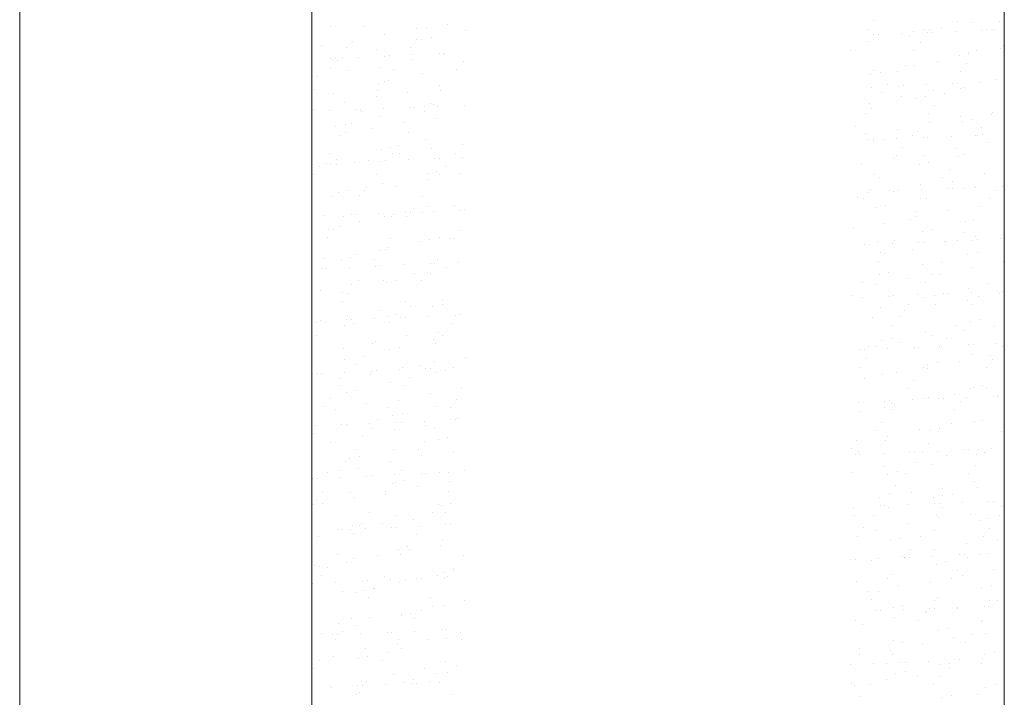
# Model space of a CAD drawing. Header units: millimetres. Extents: x -2274 to 12297, y -16157 to 26321.
# Tile 193 of 256: x -2181 to -2053, y -51 to 37. Entities that reach past the tile are written whole.
import ezdxf

# ---------------------------------------------------------------- set-up
doc = ezdxf.new("R2010")
doc.units = ezdxf.units.MM
doc.layers.add('-ŚCIANY NOŚNE', color=4, linetype='Continuous', lineweight=53)
doc.layers.add('KRESKOWANIE', color=8, linetype='Continuous')

msp = doc.modelspace()

# ---------------------------------------------------------------- linework, layer by layer
at = {"layer": '-ŚCIANY NOŚNE', "color": 253, "lineweight": 13}
for p, q in [((-2181, 301), (-2181, -797)), ((-2143, 250), (-2143, -249)), ((-2053, 250), (-2053, -249))]:
    msp.add_line(p, q, dxfattribs=at)
at = {"layer": 'KRESKOWANIE', "color": 253, "linetype": 'Continuous', "lineweight": 13}
for p, q in [((-2140.54, 36.2), (-2140.54, 36.2)), ((-2136.34, 36.19), (-2136.34, 36.19)), ((-2129.43, 35.95), (-2129.43, 35.95)), ((-2128.17, 36.12), (-2128.17, 36.12)), ((-2125.36, 36.43), (-2125.36, 36.43)), ((-2070.84, 35.86), (-2070.84, 35.86)), ((-2070.03, 36.92), (-2070.03, 36.92)), ((-2061.19, 35.95), (-2061.19, 35.95)), ((-2059.09, 36.8), (-2059.09, 36.8)), ((-2057.07, 36.7), (-2057.07, 36.7)), ((-2053.66, 36.84), (-2053.66, 36.84)), ((-2133.55, 35.2), (-2133.55, 35.2)), ((-2127.52, 34.72), (-2127.52, 34.72)), ((-2123.06, 35.71), (-2123.06, 35.71)), ((-2070.03, 35.12), (-2070.03, 35.12)), ((-2069.39, 35.15), (-2069.39, 35.15)), ((-2066.4, 35.28), (-2066.4, 35.28)), ((-2065.32, 35.02), (-2065.32, 35.02)), ((-2064.79, 35.53), (-2064.79, 35.53)), ((-2063.55, 35.81), (-2063.55, 35.81)), ((-2062.97, 35.43), (-2062.97, 35.43)), ((-2062.68, 35.8), (-2062.68, 35.8)), ((-2062.34, 35.45), (-2062.34, 35.45)), ((-2059.34, 35.58), (-2059.34, 35.58)), ((-2055.92, 35.73), (-2055.92, 35.73)), ((-2055.28, 35.76), (-2055.28, 35.76)), ((-2054.47, 35.78), (-2054.47, 35.78)), ((-2141.76, 33.79), (-2141.76, 33.79)), ((-2138.46, 33.43), (-2138.46, 33.43)), ((-2137.68, 34.27), (-2137.68, 34.27)), ((-2130.25, 33.41), (-2130.25, 33.41)), ((-2129.44, 34.47), (-2129.44, 34.47)), ((-2128.76, 34.45), (-2128.76, 34.45)), ((-2070.62, 34.24), (-2070.62, 34.24)), ((-2069.4, 34.54), (-2069.4, 34.54)), ((-2063.94, 34.15), (-2063.94, 34.15)), ((-2053.5, 33.35), (-2053.5, 33.35)), ((-2053.14, 33.75), (-2053.14, 33.75)), ((-2140.57, 32.04), (-2140.57, 32.04)), ((-2139.94, 32.07), (-2139.94, 32.07)), ((-2139.05, 32.17), (-2139.05, 32.17)), ((-2136.94, 32.2), (-2136.94, 32.2)), ((-2134.59, 33.16), (-2134.59, 33.16)), ((-2133.52, 32.35), (-2133.52, 32.35)), ((-2132.88, 32.37), (-2132.88, 32.37)), ((-2129.89, 32.5), (-2129.89, 32.5)), ((-2126.46, 32.65), (-2126.46, 32.65)), ((-2125.86, 32.6), (-2125.86, 32.6)), ((-2125.83, 32.68), (-2125.83, 32.68)), ((-2072.96, 33.1), (-2072.96, 33.1)), ((-2064.76, 33.09), (-2064.76, 33.09)), ((-2058.85, 32.49), (-2058.85, 32.49)), ((-2057.61, 32.76), (-2057.61, 32.76)), ((-2057.61, 32.6), (-2057.61, 32.6)), ((-2056.59, 33.02), (-2056.59, 33.02)), ((-2140.29, 31.89), (-2140.29, 31.89)), ((-2139.73, 31.78), (-2139.73, 31.78)), ((-2134.11, 30.92), (-2134.11, 30.92)), ((-2129.97, 31.85), (-2129.97, 31.85)), ((-2123.35, 31.7), (-2123.35, 31.7)), ((-2065.83, 31.19), (-2065.83, 31.19)), ((-2064.67, 31.19), (-2064.67, 31.19)), ((-2061.75, 31.67), (-2061.75, 31.67)), ((-2057.86, 31.37), (-2057.86, 31.37)), ((-2142.3, 29.7), (-2142.3, 29.7)), ((-2140.54, 30.72), (-2140.54, 30.72)), ((-2138.19, 30.44), (-2138.19, 30.44)), ((-2132.37, 30.65), (-2132.37, 30.65)), ((-2128.64, 30.11), (-2128.64, 30.11)), ((-2124.17, 30.64), (-2124.17, 30.64)), ((-2070.38, 29.93), (-2070.38, 29.93)), ((-2069.94, 30.45), (-2069.94, 30.45)), ((-2069.14, 30.2), (-2069.14, 30.2)), ((-2066.87, 30.33), (-2066.87, 30.33)), ((-2058.67, 30.31), (-2058.67, 30.31)), ((-2134.35, 28.84), (-2134.35, 28.84)), ((-2133.64, 29), (-2133.64, 29)), ((-2133.11, 29.12), (-2133.11, 29.12)), ((-2126.4, 28.51), (-2126.4, 28.51)), ((-2070.22, 28.3), (-2070.22, 28.3)), ((-2068.14, 28.67), (-2068.14, 28.67)), ((-2066.79, 28.45), (-2066.79, 28.45)), ((-2066.16, 28.48), (-2066.16, 28.48)), ((-2063.16, 28.61), (-2063.16, 28.61)), ((-2059.74, 28.76), (-2059.74, 28.76)), ((-2059.1, 28.79), (-2059.1, 28.79)), ((-2058.17, 28.32), (-2058.17, 28.32)), ((-2056.11, 28.92), (-2056.11, 28.92)), ((-2054.04, 29.26), (-2054.04, 29.26)), ((-2142.66, 27.96), (-2142.66, 27.96)), ((-2140.17, 27.55), (-2140.17, 27.55)), ((-2134.61, 27.09), (-2134.61, 27.09)), ((-2134.45, 27.94), (-2134.45, 27.94)), ((-2130.54, 27.57), (-2130.54, 27.57)), ((-2126.28, 27.88), (-2126.28, 27.88)), ((-2068.95, 27.62), (-2068.95, 27.62)), ((-2066.37, 27.1), (-2066.37, 27.1)), ((-2064.43, 26.88), (-2064.43, 26.88)), ((-2063.19, 27.16), (-2063.19, 27.16)), ((-2062.25, 27.84), (-2062.25, 27.84)), ((-2060.79, 27.55), (-2060.79, 27.55)), ((-2058.73, 28.15), (-2058.73, 28.15)), ((-2138.73, 26.35), (-2138.73, 26.35)), ((-2130.28, 25.68), (-2130.28, 25.68)), ((-2129.65, 25.71), (-2129.65, 25.71)), ((-2128.4, 25.8), (-2128.4, 25.8)), ((-2127.55, 26.22), (-2127.55, 26.22)), ((-2127.16, 26.07), (-2127.16, 26.07)), ((-2126.66, 25.84), (-2126.66, 25.84)), ((-2123.23, 25.99), (-2123.23, 25.99)), ((-2070.5, 26.16), (-2070.5, 26.16)), ((-2062.05, 25.9), (-2062.05, 25.9)), ((-2142.86, 25.41), (-2142.86, 25.41)), ((-2140.76, 25.22), (-2140.76, 25.22)), ((-2137.34, 25.37), (-2137.34, 25.37)), ((-2136.7, 25.4), (-2136.7, 25.4)), ((-2136.57, 25.18), (-2136.57, 25.18)), ((-2134.23, 24.51), (-2134.23, 24.51)), ((-2133.71, 25.53), (-2133.71, 25.53)), ((-2128.36, 25.17), (-2128.36, 25.17)), ((-2071.07, 24.86), (-2071.07, 24.86)), ((-2070.26, 25.59), (-2070.26, 25.59)), ((-2062.87, 24.84), (-2062.87, 24.84)), ((-2058.68, 24.49), (-2058.68, 24.49)), ((-2054.7, 24.77), (-2054.7, 24.77)), ((-2054.6, 24.98), (-2054.6, 24.98)), ((-2139.93, 23.24), (-2139.93, 23.24)), ((-2138.69, 23.52), (-2138.69, 23.52)), ((-2137.84, 23.53), (-2137.84, 23.53)), ((-2131.04, 23.75), (-2131.04, 23.75)), ((-2126.96, 24.23), (-2126.96, 24.23)), ((-2072.34, 23.2), (-2072.34, 23.2)), ((-2062.79, 23.75), (-2062.79, 23.75)), ((-2058.48, 23.84), (-2058.48, 23.84)), ((-2057.24, 24.11), (-2057.24, 24.11)), ((-2055.97, 23.12), (-2055.97, 23.12)), ((-2139.29, 22.07), (-2139.29, 22.07)), ((-2138.65, 22.47), (-2138.65, 22.47)), ((-2135.15, 23), (-2135.15, 23)), ((-2130.48, 22.41), (-2130.48, 22.41)), ((-2071.01, 22.34), (-2071.01, 22.34)), ((-2066.93, 22.82), (-2066.93, 22.82)), ((-2064.98, 22.08), (-2064.98, 22.08)), ((-2064.31, 22.54), (-2064.31, 22.54)), ((-2063.56, 21.78), (-2063.56, 21.78)), ((-2062.93, 21.81), (-2062.93, 21.81)), ((-2059.93, 21.94), (-2059.93, 21.94)), ((-2056.78, 22.06), (-2056.78, 22.06)), ((-2056.51, 22.09), (-2056.51, 22.09)), ((-2055.87, 22.12), (-2055.87, 22.12)), ((-2131.75, 20.75), (-2131.75, 20.75)), ((-2128.28, 21.46), (-2128.28, 21.46)), ((-2123.39, 20.88), (-2123.39, 20.88)), ((-2070.62, 21.48), (-2070.62, 21.48)), ((-2070.01, 21.28), (-2070.01, 21.28)), ((-2069.98, 21.5), (-2069.98, 21.5)), ((-2068.77, 21.55), (-2068.77, 21.55)), ((-2066.99, 21.63), (-2066.99, 21.63)), ((-2055.11, 21.15), (-2055.11, 21.15)), ((-2140.77, 19.71), (-2140.77, 19.71)), ((-2133.98, 20.19), (-2133.98, 20.19)), ((-2132.74, 20.47), (-2132.74, 20.47)), ((-2132.56, 19.7), (-2132.56, 19.7)), ((-2131.58, 19.65), (-2131.58, 19.65)), ((-2127.47, 20.4), (-2127.47, 20.4)), ((-2124.39, 19.63), (-2124.39, 19.63)), ((-2067.06, 19.37), (-2067.06, 19.37)), ((-2066.25, 20.43), (-2066.25, 20.43)), ((-2063.36, 19.47), (-2063.36, 19.47)), ((-2059.22, 20.4), (-2059.22, 20.4)), ((-2058.9, 19.3), (-2058.9, 19.3)), ((-2058.36, 19.5), (-2058.36, 19.5)), ((-2142.04, 18.06), (-2142.04, 18.06)), ((-2141.16, 18.4), (-2141.16, 18.4)), ((-2140.53, 18.42), (-2140.53, 18.42)), ((-2139.81, 18.9), (-2139.81, 18.9)), ((-2139.79, 18.24), (-2139.79, 18.24)), ((-2137.53, 18.55), (-2137.53, 18.55)), ((-2135.72, 18.72), (-2135.72, 18.72)), ((-2134.11, 18.7), (-2134.11, 18.7)), ((-2133.47, 18.73), (-2133.47, 18.73)), ((-2130.48, 18.86), (-2130.48, 18.86)), ((-2127.05, 19.01), (-2127.05, 19.01)), ((-2126.42, 19.04), (-2126.42, 19.04)), ((-2125.66, 17.98), (-2125.66, 17.98)), ((-2123.42, 19.17), (-2123.42, 19.17)), ((-2071.55, 18.24), (-2071.55, 18.24)), ((-2067.43, 18.99), (-2067.43, 18.99)), ((-2064.06, 18.23), (-2064.06, 18.23)), ((-2062.82, 18.51), (-2062.82, 18.51)), ((-2142.85, 17), (-2142.85, 17)), ((-2134.68, 16.94), (-2134.68, 16.94)), ((-2128.03, 17.15), (-2128.03, 17.15)), ((-2126.79, 17.42), (-2126.79, 17.42)), ((-2126.47, 16.92), (-2126.47, 16.92)), ((-2123.89, 17.05), (-2123.89, 17.05)), ((-2069.89, 16.94), (-2069.89, 16.94)), ((-2060.16, 17.65), (-2060.16, 17.65)), ((-2055.64, 17.06), (-2055.64, 17.06)), ((-2133.86, 15.86), (-2133.86, 15.86)), ((-2132.14, 15.37), (-2132.14, 15.37)), ((-2128, 16.31), (-2128, 16.31)), ((-2069.18, 16.61), (-2069.18, 16.61)), ((-2063.86, 15.64), (-2063.86, 15.64)), ((-2060.98, 16.59), (-2060.98, 16.59)), ((-2059.78, 16.12), (-2059.78, 16.12)), ((-2056.88, 15.46), (-2056.88, 15.46)), ((-2053.28, 15.42), (-2053.28, 15.42)), ((-2140.33, 14.15), (-2140.33, 14.15)), ((-2139.56, 14.59), (-2139.56, 14.59)), ((-2138.32, 14.87), (-2138.32, 14.87)), ((-2136.76, 14.22), (-2136.76, 14.22)), ((-2136.22, 14.89), (-2136.22, 14.89)), ((-2135.95, 15.28), (-2135.95, 15.28)), ((-2128.59, 14.16), (-2128.59, 14.16)), ((-2070.81, 14.66), (-2070.81, 14.66)), ((-2070.45, 14.96), (-2070.45, 14.96)), ((-2067.97, 14.9), (-2067.97, 14.9)), ((-2067.38, 14.81), (-2067.38, 14.81)), ((-2066.75, 14.84), (-2066.75, 14.84)), ((-2063.76, 14.97), (-2063.76, 14.97)), ((-2060.33, 15.12), (-2060.33, 15.12)), ((-2059.7, 15.14), (-2059.7, 15.14)), ((-2058.12, 15.19), (-2058.12, 15.19)), ((-2056.7, 15.27), (-2056.7, 15.27)), ((-2054.08, 14.88), (-2054.08, 14.88)), ((-2127.91, 12.81), (-2127.91, 12.81)), ((-2124.43, 12.96), (-2124.43, 12.96)), ((-2072.11, 13.96), (-2072.11, 13.96)), ((-2071.26, 13.9), (-2071.26, 13.9)), ((-2068.41, 12.9), (-2068.41, 12.9)), ((-2063.94, 13.89), (-2063.94, 13.89)), ((-2063.09, 13.83), (-2063.09, 13.83)), ((-2054.89, 13.82), (-2054.89, 13.82)), ((-2141.36, 11.58), (-2141.36, 11.58)), ((-2137.93, 11.73), (-2137.93, 11.73)), ((-2137.3, 11.76), (-2137.3, 11.76)), ((-2134.3, 11.89), (-2134.3, 11.89)), ((-2133.62, 11.54), (-2133.62, 11.54)), ((-2132.65, 11.54), (-2132.65, 11.54)), ((-2132.38, 11.82), (-2132.38, 11.82)), ((-2130.88, 12.04), (-2130.88, 12.04)), ((-2130.24, 12.06), (-2130.24, 12.06)), ((-2129.86, 12.51), (-2129.86, 12.51)), ((-2128.57, 12.02), (-2128.57, 12.02)), ((-2127.25, 12.19), (-2127.25, 12.19)), ((-2123.82, 12.34), (-2123.82, 12.34)), ((-2123.19, 12.37), (-2123.19, 12.37)), ((-2069.65, 12.63), (-2069.65, 12.63)), ((-2064.4, 11.55), (-2064.4, 11.55)), ((-2064.36, 12.18), (-2064.36, 12.18)), ((-2060.29, 12.29), (-2060.29, 12.29)), ((-2056.21, 12.77), (-2056.21, 12.77)), ((-2139.44, 10.25), (-2139.44, 10.25)), ((-2138.88, 11.46), (-2138.88, 11.46)), ((-2136.76, 10.8), (-2136.76, 10.8)), ((-2130.67, 11.45), (-2130.67, 11.45)), ((-2068.54, 10.62), (-2068.54, 10.62)), ((-2065.17, 11.12), (-2065.17, 11.12)), ((-2058, 10.85), (-2058, 10.85)), ((-2057.01, 11.06), (-2057.01, 11.06)), ((-2140.9, 9.87), (-2140.9, 9.87)), ((-2140.15, 9.81), (-2140.15, 9.81)), ((-2123.77, 9.73), (-2123.77, 9.73)), ((-2072.61, 10.14), (-2072.61, 10.14)), ((-2063.7, 9.58), (-2063.7, 9.58)), ((-2062.46, 9.86), (-2062.46, 9.86)), ((-2058.27, 9.4), (-2058.27, 9.4)), ((-2140.96, 8.75), (-2140.96, 8.75)), ((-2132.79, 8.69), (-2132.79, 8.69)), ((-2129.07, 8.2), (-2129.07, 8.2)), ((-2127.67, 8.5), (-2127.67, 8.5)), ((-2126.43, 8.77), (-2126.43, 8.77)), ((-2124.99, 8.68), (-2124.99, 8.68)), ((-2124.58, 8.67), (-2124.58, 8.67)), ((-2071.21, 7.83), (-2071.21, 7.83)), ((-2070.57, 7.86), (-2070.57, 7.86)), ((-2069.53, 8.29), (-2069.53, 8.29)), ((-2067.58, 7.99), (-2067.58, 7.99)), ((-2067.29, 8.36), (-2067.29, 8.36)), ((-2064.15, 8.14), (-2064.15, 8.14)), ((-2063.52, 8.17), (-2063.52, 8.17)), ((-2060.82, 8.2), (-2060.82, 8.2)), ((-2060.52, 8.3), (-2060.52, 8.3)), ((-2059.09, 8.35), (-2059.09, 8.35)), ((-2057.1, 8.45), (-2057.1, 8.45)), ((-2056.71, 8.95), (-2056.71, 8.95)), ((-2056.46, 8.48), (-2056.46, 8.48)), ((-2053.47, 8.61), (-2053.47, 8.61)), ((-2137.32, 6.52), (-2137.32, 6.52)), ((-2134.06, 7.04), (-2134.06, 7.04)), ((-2133.49, 7.21), (-2133.49, 7.21)), ((-2133.18, 7.45), (-2133.18, 7.45)), ((-2069.04, 6.79), (-2069.04, 6.79)), ((-2068.56, 6.71), (-2068.56, 6.71)), ((-2064.96, 7.27), (-2064.96, 7.27)), ((-2057.75, 6.53), (-2057.75, 6.53)), ((-2056.51, 6.81), (-2056.51, 6.81)), ((-2141.4, 6.04), (-2141.4, 6.04)), ((-2139.2, 5.94), (-2139.2, 5.94)), ((-2137.96, 6.22), (-2137.96, 6.22)), ((-2134.87, 5.98), (-2134.87, 5.98)), ((-2131.07, 5.22), (-2131.07, 5.22)), ((-2127.64, 5.37), (-2127.64, 5.37)), ((-2127.01, 5.4), (-2127.01, 5.4)), ((-2126.7, 5.91), (-2126.7, 5.91)), ((-2124.01, 5.53), (-2124.01, 5.53)), ((-2069.37, 5.65), (-2069.37, 5.65)), ((-2063.58, 5.24), (-2063.58, 5.24)), ((-2061.2, 5.59), (-2061.2, 5.59)), ((-2053.14, 5.6), (-2053.14, 5.6)), ((-2141.75, 4.75), (-2141.75, 4.75)), ((-2141.12, 4.78), (-2141.12, 4.78)), ((-2138.12, 4.91), (-2138.12, 4.91)), ((-2134.7, 5.06), (-2134.7, 5.06)), ((-2134.06, 5.09), (-2134.06, 5.09)), ((-2129.61, 4.1), (-2129.61, 4.1)), ((-2127.97, 4.26), (-2127.97, 4.26)), ((-2127.55, 4.16), (-2127.55, 4.16)), ((-2125.5, 4.85), (-2125.5, 4.85)), ((-2069.28, 3.98), (-2069.28, 3.98)), ((-2068.04, 4.25), (-2068.04, 4.25)), ((-2062.47, 3.93), (-2062.47, 3.93)), ((-2061.39, 3.92), (-2061.39, 3.92)), ((-2057.25, 4.85), (-2057.25, 4.85)), ((-2137.83, 2.69), (-2137.83, 2.69)), ((-2136.99, 3.22), (-2136.99, 3.22)), ((-2133.75, 3.17), (-2133.75, 3.17)), ((-2133.25, 2.89), (-2133.25, 2.89)), ((-2132.01, 3.17), (-2132.01, 3.17)), ((-2128.78, 3.2), (-2128.78, 3.2)), ((-2071.49, 2.89), (-2071.49, 2.89)), ((-2069.58, 2.7), (-2069.58, 2.7)), ((-2065.47, 3.44), (-2065.47, 3.44)), ((-2063.28, 2.88), (-2063.28, 2.88)), ((-2055.12, 2.81), (-2055.12, 2.81)), ((-2141.94, 1.95), (-2141.94, 1.95)), ((-2139.08, 1.6), (-2139.08, 1.6)), ((-2138.26, 1.56), (-2138.26, 1.56)), ((-2064.35, 1.32), (-2064.35, 1.32)), ((-2060.92, 1.47), (-2060.92, 1.47)), ((-2060.29, 1.5), (-2060.29, 1.5)), ((-2057.63, 2.2), (-2057.63, 2.2)), ((-2057.29, 1.63), (-2057.29, 1.63)), ((-2053.87, 1.78), (-2053.87, 1.78)), ((-2053.68, 1.51), (-2053.68, 1.51)), ((-2053.23, 1.81), (-2053.23, 1.81)), ((-2139.07, 0.51), (-2139.07, 0.51)), ((-2130.9, 0.44), (-2130.9, 0.44)), ((-2126.06, 0.12), (-2126.06, 0.12)), ((-2126.04, 0.76), (-2126.04, 0.76)), ((-2072.76, 1.24), (-2072.76, 1.24)), ((-2071.4, 1.02), (-2071.4, 1.02)), ((-2067.98, 1.16), (-2067.98, 1.16)), ((-2067.34, 1.19), (-2067.34, 1.19)), ((-2065.4, 0.11), (-2065.4, 0.11)), ((-2063.33, 0.93), (-2063.33, 0.93)), ((-2062.09, 1.21), (-2062.09, 1.21)), ((-2061.89, 0.09), (-2061.89, 0.09)), ((-2057.81, 0.57), (-2057.81, 0.57)), ((-2057.19, 0.1), (-2057.19, 0.1)), ((-2056.38, 1.16), (-2056.38, 1.16)), ((-2134.25, -0.66), (-2134.25, -0.66)), ((-2132.17, -1.21), (-2132.17, -1.21)), ((-2130.17, -0.18), (-2130.17, -0.18)), ((-2127.3, -0.15), (-2127.3, -0.15)), ((-2123.78, -1.27), (-2123.78, -1.27)), ((-2069.16, -0.36), (-2069.16, -0.36)), ((-2066, -0.65), (-2066, -0.65)), ((-2142.5, -2.33), (-2142.5, -2.33)), ((-2141.95, -2.06), (-2141.95, -2.06)), ((-2141.19, -2.25), (-2141.19, -2.25)), ((-2138.52, -1.92), (-2138.52, -1.92)), ((-2138.36, -1.4), (-2138.36, -1.4)), ((-2137.89, -1.89), (-2137.89, -1.89)), ((-2137.59, -2.43), (-2137.59, -2.43)), ((-2134.89, -1.76), (-2134.89, -1.76)), ((-2133.13, -1.44), (-2133.13, -1.44)), ((-2132.98, -2.27), (-2132.98, -2.27)), ((-2131.47, -1.61), (-2131.47, -1.61)), ((-2130.83, -1.58), (-2130.83, -1.58)), ((-2127.84, -1.45), (-2127.84, -1.45)), ((-2124.81, -2.34), (-2124.81, -2.34)), ((-2124.41, -1.3), (-2124.41, -1.3)), ((-2070.14, -1.59), (-2070.14, -1.59)), ((-2066.67, -1.54), (-2066.67, -1.54)), ((-2057.39, -2.12), (-2057.39, -2.12)), ((-2056.15, -1.84), (-2056.15, -1.84)), ((-2138.83, -2.71), (-2138.83, -2.71)), ((-2126.6, -3.52), (-2126.6, -3.52)), ((-2067.48, -2.6), (-2067.48, -2.6)), ((-2063.21, -3.41), (-2063.21, -3.41)), ((-2059.31, -2.66), (-2059.31, -2.66)), ((-2058.32, -3.25), (-2058.32, -3.25)), ((-2054.24, -2.77), (-2054.24, -2.77)), ((-2142.45, -3.91), (-2142.45, -3.91)), ((-2135.1, -5.03), (-2135.1, -5.03)), ((-2134.79, -4.75), (-2134.79, -4.75)), ((-2130.68, -4), (-2130.68, -4)), ((-2127.18, -4.49), (-2127.18, -4.49)), ((-2126.89, -5.05), (-2126.89, -5.05)), ((-2126.08, -3.99), (-2126.08, -3.99)), ((-2068.92, -4.67), (-2068.92, -4.67)), ((-2067.68, -4.4), (-2067.68, -4.4)), ((-2066.57, -4.93), (-2066.57, -4.93)), ((-2062.43, -4), (-2062.43, -4)), ((-2060.58, -4.31), (-2060.58, -4.31)), ((-2054.06, -5.04), (-2054.06, -5.04)), ((-2138.93, -5.68), (-2138.93, -5.68)), ((-2132.89, -5.76), (-2132.89, -5.76)), ((-2131.65, -5.48), (-2131.65, -5.48)), ((-2071.8, -5.81), (-2071.8, -5.81)), ((-2071.16, -5.78), (-2071.16, -5.78)), ((-2070.65, -5.41), (-2070.65, -5.41)), ((-2069.6, -5.36), (-2069.6, -5.36)), ((-2068.17, -5.65), (-2068.17, -5.65)), ((-2064.74, -5.5), (-2064.74, -5.5)), ((-2064.11, -5.48), (-2064.11, -5.48)), ((-2061.39, -5.37), (-2061.39, -5.37)), ((-2061.12, -5.34), (-2061.12, -5.34)), ((-2057.69, -5.19), (-2057.69, -5.19)), ((-2057.06, -5.17), (-2057.06, -5.17)), ((-2053.23, -5.44), (-2053.23, -5.44)), ((-2138.71, -7.05), (-2138.71, -7.05)), ((-2136.37, -6.68), (-2136.37, -6.68)), ((-2127.1, -7.35), (-2127.1, -7.35)), ((-2123.03, -6.87), (-2123.03, -6.87)), ((-2070.87, -7.01), (-2070.87, -7.01)), ((-2061.73, -7.44), (-2061.73, -7.44)), ((-2058.86, -7.35), (-2058.86, -7.35)), ((-2057.27, -6.45), (-2057.27, -6.45)), ((-2054.74, -6.6), (-2054.74, -6.6)), ((-2054.49, -7.09), (-2054.49, -7.09)), ((-2142.34, -8.89), (-2142.34, -8.89)), ((-2141.71, -8.86), (-2141.71, -8.86)), ((-2138.71, -8.73), (-2138.71, -8.73)), ((-2137.18, -7.74), (-2137.18, -7.74)), ((-2135.29, -8.58), (-2135.29, -8.58)), ((-2134.65, -8.56), (-2134.65, -8.56)), ((-2131.66, -8.42), (-2131.66, -8.42)), ((-2131.22, -8.1), (-2131.22, -8.1)), ((-2129.01, -7.81), (-2129.01, -7.81)), ((-2128.23, -8.27), (-2128.23, -8.27)), ((-2127.6, -8.25), (-2127.6, -8.25)), ((-2126.94, -8.8), (-2126.94, -8.8)), ((-2125.7, -8.53), (-2125.7, -8.53)), ((-2124.61, -8.12), (-2124.61, -8.12)), ((-2071.68, -8.07), (-2071.68, -8.07)), ((-2067.07, -8.76), (-2067.07, -8.76)), ((-2063.51, -8.13), (-2063.51, -8.13)), ((-2062.99, -8.28), (-2062.99, -8.28)), ((-2062.97, -7.72), (-2062.97, -7.72)), ((-2055.3, -8.15), (-2055.3, -8.15)), ((-2139.43, -9.51), (-2139.43, -9.51)), ((-2135.35, -9.03), (-2135.35, -9.03)), ((-2132.76, -10.1), (-2132.76, -10.1)), ((-2130.28, -9.46), (-2130.28, -9.46)), ((-2071.18, -9.51), (-2071.18, -9.51)), ((-2068.8, -9.01), (-2068.8, -9.01)), ((-2064.78, -9.79), (-2064.78, -9.79)), ((-2139.3, -10.5), (-2139.3, -10.5)), ((-2138.47, -11.36), (-2138.47, -11.36)), ((-2137.23, -11.08), (-2137.23, -11.08)), ((-2131.09, -10.52), (-2131.09, -10.52)), ((-2127.64, -11.44), (-2127.64, -11.44)), ((-2123.53, -10.7), (-2123.53, -10.7)), ((-2065.59, -10.84), (-2065.59, -10.84)), ((-2057.42, -10.91), (-2057.42, -10.91)), ((-2057.02, -10.77), (-2057.02, -10.77)), ((-2055.78, -10.49), (-2055.78, -10.49)), ((-2055.28, -10.69), (-2055.28, -10.69)), ((-2140.56, -12.15), (-2140.56, -12.15)), ((-2131.78, -12.38), (-2131.78, -12.38)), ((-2124.19, -12.24), (-2124.19, -12.24)), ((-2071.99, -12.63), (-2071.99, -12.63)), ((-2068.57, -12.48), (-2068.57, -12.48)), ((-2067.93, -12.45), (-2067.93, -12.45)), ((-2064.94, -12.32), (-2064.94, -12.32)), ((-2063.5, -12.11), (-2063.5, -12.11)), ((-2062.85, -12.06), (-2062.85, -12.06)), ((-2061.51, -12.17), (-2061.51, -12.17)), ((-2060.88, -12.14), (-2060.88, -12.14)), ((-2059.42, -11.63), (-2059.42, -11.63)), ((-2058.69, -12.56), (-2058.69, -12.56)), ((-2057.88, -12.01), (-2057.88, -12.01)), ((-2054.46, -11.86), (-2054.46, -11.86)), ((-2053.82, -11.83), (-2053.82, -11.83)), ((-2141.38, -13.21), (-2141.38, -13.21)), ((-2139.97, -13.6), (-2139.97, -13.6)), ((-2135.86, -12.86), (-2135.86, -12.86)), ((-2133.21, -13.28), (-2133.21, -13.28)), ((-2126.82, -13.14), (-2126.82, -13.14)), ((-2125, -13.29), (-2125, -13.29)), ((-2071.75, -13.79), (-2071.75, -13.79)), ((-2068.55, -13.32), (-2068.55, -13.32)), ((-2067.71, -13.6), (-2067.71, -13.6)), ((-2067.61, -12.85), (-2067.61, -12.85)), ((-2067.31, -13.05), (-2067.31, -13.05)), ((-2059.5, -13.62), (-2059.5, -13.62)), ((-2134.48, -14.93), (-2134.48, -14.93)), ((-2132.52, -14.41), (-2132.52, -14.41)), ((-2132.06, -15.25), (-2132.06, -15.25)), ((-2131.42, -15.22), (-2131.42, -15.22)), ((-2131.28, -14.13), (-2131.28, -14.13)), ((-2128.43, -15.09), (-2128.43, -15.09)), ((-2125, -14.94), (-2125, -14.94)), ((-2124.37, -14.91), (-2124.37, -14.91)), ((-2124.07, -14.79), (-2124.07, -14.79)), ((-2068.98, -15.26), (-2068.98, -15.26)), ((-2056.9, -15.1), (-2056.9, -15.1)), ((-2055.85, -14.98), (-2055.85, -14.98)), ((-2142.54, -15.71), (-2142.54, -15.71)), ((-2139.11, -15.56), (-2139.11, -15.56)), ((-2138.48, -15.53), (-2138.48, -15.53)), ((-2138.35, -15.7), (-2138.35, -15.7)), ((-2135.48, -15.4), (-2135.48, -15.4)), ((-2135.29, -15.99), (-2135.29, -15.99)), ((-2132.28, -16.21), (-2132.28, -16.21)), ((-2128.21, -15.72), (-2128.21, -15.72)), ((-2127.12, -16.05), (-2127.12, -16.05)), ((-2069.79, -16.31), (-2069.79, -16.31)), ((-2064.04, -16.2), (-2064.04, -16.2)), ((-2062.6, -16.37), (-2062.6, -16.37)), ((-2061.62, -16.38), (-2061.62, -16.38)), ((-2061.36, -16.09), (-2061.36, -16.09)), ((-2059.92, -15.46), (-2059.92, -15.46)), ((-2053.41, -16.4), (-2053.41, -16.4)), ((-2142.81, -16.69), (-2142.81, -16.69)), ((-2140.53, -17.88), (-2140.53, -17.88)), ((-2136.4, -16.95), (-2136.4, -16.95)), ((-2128.39, -17.71), (-2128.39, -17.71)), ((-2126.57, -17.45), (-2126.57, -17.45)), ((-2125.33, -17.18), (-2125.33, -17.18)), ((-2072.25, -17.61), (-2072.25, -17.61)), ((-2068.43, -17.66), (-2068.43, -17.66)), ((-2068.17, -17.13), (-2068.17, -17.13)), ((-2137.41, -18.75), (-2137.41, -18.75)), ((-2132.4, -18.75), (-2132.4, -18.75)), ((-2129.2, -18.76), (-2129.2, -18.76)), ((-2124.63, -19.07), (-2124.63, -19.07)), ((-2072.9, -18.65), (-2072.9, -18.65)), ((-2071.91, -19.08), (-2071.91, -19.08)), ((-2065.34, -19.15), (-2065.34, -19.15)), ((-2064.7, -19.12), (-2064.7, -19.12)), ((-2063.7, -19.09), (-2063.7, -19.09)), ((-2062.89, -18.03), (-2062.89, -18.03)), ((-2061.71, -18.99), (-2061.71, -18.99)), ((-2058.28, -18.84), (-2058.28, -18.84)), ((-2057.65, -18.81), (-2057.65, -18.81)), ((-2056.35, -18.8), (-2056.35, -18.8)), ((-2055.53, -19.16), (-2055.53, -19.16)), ((-2055.42, -19.14), (-2055.42, -19.14)), ((-2054.65, -18.68), (-2054.65, -18.68)), ((-2138.67, -20.4), (-2138.67, -20.4)), ((-2138.1, -20.01), (-2138.1, -20.01)), ((-2136.86, -19.74), (-2136.86, -19.74)), ((-2132.82, -20.3), (-2132.82, -20.3)), ((-2128.71, -19.55), (-2128.71, -19.55)), ((-2072.39, -19.45), (-2072.39, -19.45)), ((-2071.76, -19.43), (-2071.76, -19.43)), ((-2068.76, -19.3), (-2068.76, -19.3)), ((-2060.46, -19.55), (-2060.46, -19.55)), ((-2056.66, -19.42), (-2056.66, -19.42)), ((-2141.04, -21.71), (-2141.04, -21.71)), ((-2139.49, -21.46), (-2139.49, -21.46)), ((-2136.96, -21.23), (-2136.96, -21.23)), ((-2131.32, -21.53), (-2131.32, -21.53)), ((-2125.2, -21.76), (-2125.2, -21.76)), ((-2123.11, -21.54), (-2123.11, -21.54)), ((-2072.79, -21.71), (-2072.79, -21.71)), ((-2068.68, -20.96), (-2068.68, -20.96)), ((-2066.95, -21.7), (-2066.95, -21.7)), ((-2064.6, -20.48), (-2064.6, -20.48)), ((-2062.48, -20.71), (-2062.48, -20.71)), ((-2056.8, -20.81), (-2056.8, -20.81)), ((-2142.93, -22.53), (-2142.93, -22.53)), ((-2142.3, -22.51), (-2142.3, -22.51)), ((-2139.31, -22.38), (-2139.31, -22.38)), ((-2135.88, -22.23), (-2135.88, -22.23)), ((-2135.25, -22.2), (-2135.25, -22.2)), ((-2132.25, -22.07), (-2132.25, -22.07)), ((-2130.92, -22.78), (-2130.92, -22.78)), ((-2128.83, -21.92), (-2128.83, -21.92)), ((-2128.19, -21.89), (-2128.19, -21.89)), ((-2126.45, -21.79), (-2126.45, -21.79)), ((-2125.14, -22.9), (-2125.14, -22.9)), ((-2068.19, -21.97), (-2068.19, -21.97)), ((-2065.82, -21.85), (-2065.82, -21.85)), ((-2057.61, -21.87), (-2057.61, -21.87)), ((-2056.89, -22.9), (-2056.89, -22.9)), ((-2141.6, -24.22), (-2141.6, -24.22)), ((-2133.4, -24.24), (-2133.4, -24.24)), ((-2132.59, -23.18), (-2132.59, -23.18)), ((-2132.16, -23.06), (-2132.16, -23.06)), ((-2129.25, -23.64), (-2129.25, -23.64)), ((-2125.23, -24.3), (-2125.23, -24.3)), ((-2067.09, -23.5), (-2067.09, -23.5)), ((-2065.1, -24.31), (-2065.1, -24.31)), ((-2061.03, -23.83), (-2061.03, -23.83)), ((-2056.54, -23.75), (-2056.54, -23.75)), ((-2142.45, -25.34), (-2142.45, -25.34)), ((-2137.98, -24.35), (-2137.98, -24.35)), ((-2137.46, -25.06), (-2137.46, -25.06)), ((-2133.39, -24.58), (-2133.39, -24.58)), ((-2069.22, -25.05), (-2069.22, -25.05)), ((-2067.9, -24.56), (-2067.9, -24.56)), ((-2062.24, -25.02), (-2062.24, -25.02)), ((-2061, -24.74), (-2061, -24.74)), ((-2059.73, -24.63), (-2059.73, -24.63)), ((-2055.05, -25.51), (-2055.05, -25.51)), ((-2054.41, -25.48), (-2054.41, -25.48)), ((-2142.87, -25.87), (-2142.87, -25.87)), ((-2141.58, -25.8), (-2141.58, -25.8)), ((-2126.5, -25.95), (-2126.5, -25.95)), ((-2126.21, -26.1), (-2126.21, -26.1)), ((-2124.97, -25.83), (-2124.97, -25.83)), ((-2072.58, -26.27), (-2072.58, -26.27)), ((-2069.16, -26.12), (-2069.16, -26.12)), ((-2068.52, -26.09), (-2068.52, -26.09)), ((-2068.07, -26.31), (-2068.07, -26.31)), ((-2065.53, -25.96), (-2065.53, -25.96)), ((-2062.1, -25.81), (-2062.1, -25.81)), ((-2061.47, -25.79), (-2061.47, -25.79)), ((-2061, -26.28), (-2061, -26.28)), ((-2058.48, -25.65), (-2058.48, -25.65)), ((-2053.32, -26.24), (-2053.32, -26.24)), ((-2135.52, -27), (-2135.52, -27)), ((-2132.03, -27.4), (-2132.03, -27.4)), ((-2129.81, -27.93), (-2129.81, -27.93)), ((-2127.31, -27.01), (-2127.31, -27.01)), ((-2125.68, -26.99), (-2125.68, -26.99)), ((-2072.53, -27.3), (-2072.53, -27.3)), ((-2070.02, -27.32), (-2070.02, -27.32)), ((-2061.81, -27.34), (-2061.81, -27.34)), ((-2061.53, -27.66), (-2061.53, -27.66)), ((-2057.45, -27.18), (-2057.45, -27.18)), ((-2056.29, -28.07), (-2056.29, -28.07)), ((-2055.05, -27.79), (-2055.05, -27.79)), ((-2053.64, -27.4), (-2053.64, -27.4)), ((-2139.7, -29.2), (-2139.7, -29.2)), ((-2139.07, -29.17), (-2139.07, -29.17)), ((-2138, -29.15), (-2138, -29.15)), ((-2137.74, -28.66), (-2137.74, -28.66)), ((-2136.78, -28.65), (-2136.78, -28.65)), ((-2136.5, -28.39), (-2136.5, -28.39)), ((-2136.07, -29.04), (-2136.07, -29.04)), ((-2133.89, -28.41), (-2133.89, -28.41)), ((-2132.65, -28.89), (-2132.65, -28.89)), ((-2132.01, -28.87), (-2132.01, -28.87)), ((-2129.02, -28.73), (-2129.02, -28.73)), ((-2125.59, -28.59), (-2125.59, -28.59)), ((-2124.96, -28.56), (-2124.96, -28.56)), ((-2071.29, -28.97), (-2071.29, -28.97)), ((-2069.78, -29.33), (-2069.78, -29.33)), ((-2065.64, -28.4), (-2065.64, -28.4)), ((-2062.12, -29.36), (-2062.12, -29.36)), ((-2054.91, -29.06), (-2054.91, -29.06)), ((-2142.14, -30.08), (-2142.14, -30.08)), ((-2137.6, -29.71), (-2137.6, -29.71)), ((-2129.43, -29.77), (-2129.43, -29.77)), ((-2126.09, -30.44), (-2126.09, -30.44)), ((-2072.1, -30.03), (-2072.1, -30.03)), ((-2067.82, -30.62), (-2067.82, -30.62)), ((-2066.58, -30.35), (-2066.58, -30.35)), ((-2063.93, -30.1), (-2063.93, -30.1)), ((-2055.72, -30.11), (-2055.72, -30.11)), ((-2053.88, -30.52), (-2053.88, -30.52)), ((-2131.79, -31.71), (-2131.79, -31.71)), ((-2130.7, -31.42), (-2130.7, -31.42)), ((-2130.55, -31.43), (-2130.55, -31.43)), ((-2130.32, -31.75), (-2130.32, -31.75)), ((-2126.24, -31.27), (-2126.24, -31.27)), ((-2065.2, -31.75), (-2065.2, -31.75)), ((-2062.07, -31.75), (-2062.07, -31.75)), ((-2057.96, -31), (-2057.96, -31)), ((-2139.71, -32.47), (-2139.71, -32.47)), ((-2137.62, -33), (-2137.62, -33)), ((-2134.43, -32.5), (-2134.43, -32.5)), ((-2131.51, -32.48), (-2131.51, -32.48)), ((-2123.34, -32.55), (-2123.34, -32.55)), ((-2072.98, -33.1), (-2072.98, -33.1)), ((-2072.35, -33.07), (-2072.35, -33.07)), ((-2070.28, -33.16), (-2070.28, -33.16)), ((-2069.35, -32.94), (-2069.35, -32.94)), ((-2066.21, -32.68), (-2066.21, -32.68)), ((-2066.01, -32.81), (-2066.01, -32.81)), ((-2065.93, -32.79), (-2065.93, -32.79)), ((-2065.29, -32.76), (-2065.29, -32.76)), ((-2062.3, -32.63), (-2062.3, -32.63)), ((-2058.87, -32.48), (-2058.87, -32.48)), ((-2058.24, -32.45), (-2058.24, -32.45)), ((-2057.84, -32.87), (-2057.84, -32.87)), ((-2056.17, -32.41), (-2056.17, -32.41)), ((-2055.24, -32.32), (-2055.24, -32.32)), ((-2142.64, -33.91), (-2142.64, -33.91)), ((-2142.08, -33.99), (-2142.08, -33.99)), ((-2140.98, -34.12), (-2140.98, -34.12)), ((-2138.57, -33.43), (-2138.57, -33.43)), ((-2124.61, -34.2), (-2124.61, -34.2)), ((-2124.6, -34.48), (-2124.6, -34.48)), ((-2061.87, -33.67), (-2061.87, -33.67)), ((-2060.63, -33.39), (-2060.63, -33.39)), ((-2059.11, -34.53), (-2059.11, -34.53)), ((-2054.38, -34.35), (-2054.38, -34.35)), ((-2141.79, -35.18), (-2141.79, -35.18)), ((-2133.63, -35.24), (-2133.63, -35.24)), ((-2132.84, -35.71), (-2132.84, -35.71)), ((-2129.42, -35.56), (-2129.42, -35.56)), ((-2128.78, -35.53), (-2128.78, -35.53)), ((-2126.74, -35.1), (-2126.74, -35.1)), ((-2125.84, -34.75), (-2125.84, -34.75)), ((-2125.79, -35.4), (-2125.79, -35.4)), ((-2125.42, -35.26), (-2125.42, -35.26)), ((-2068.13, -35.57), (-2068.13, -35.57)), ((-2067.7, -34.96), (-2067.7, -34.96)), ((-2059.92, -35.59), (-2059.92, -35.59)), ((-2058.5, -35.1), (-2058.5, -35.1)), ((-2142.89, -36.15), (-2142.89, -36.15)), ((-2139.9, -36.02), (-2139.9, -36.02)), ((-2136.47, -35.87), (-2136.47, -35.87)), ((-2136.13, -37.04), (-2136.13, -37.04)), ((-2135.84, -35.84), (-2135.84, -35.84)), ((-2134.99, -36.78), (-2134.99, -36.78)), ((-2134.89, -36.9), (-2134.89, -36.9)), ((-2131.67, -36.05), (-2131.67, -36.05)), ((-2130.86, -35.85), (-2130.86, -35.85)), ((-2072.17, -35.95), (-2072.17, -35.95)), ((-2066.71, -36.51), (-2066.71, -36.51)), ((-2062.63, -36.03), (-2062.63, -36.03)), ((-2055.93, -36.72), (-2055.93, -36.72)), ((-2054.69, -36.44), (-2054.69, -36.44)), ((-2139.07, -37.26), (-2139.07, -37.26)), ((-2137.37, -37.31), (-2137.37, -37.31)), ((-2135.7, -37.95), (-2135.7, -37.95)), ((-2127.54, -38.02), (-2127.54, -38.02)), ((-2070.82, -37.25), (-2070.82, -37.25)), ((-2070.21, -38.28), (-2070.21, -38.28)), ((-2069.4, -37.22), (-2069.4, -37.22)), ((-2062.04, -38.35), (-2062.04, -38.35)), ((-2061.75, -38.01), (-2061.75, -38.01)), ((-2053.83, -38.36), (-2053.83, -38.36)), ((-2053.02, -37.3), (-2053.02, -37.3)), ((-2128.8, -39.67), (-2128.8, -39.67)), ((-2127.28, -39.19), (-2127.28, -39.19)), ((-2125.72, -39.09), (-2125.72, -39.09)), ((-2123.17, -38.45), (-2123.17, -38.45)), ((-2067.46, -39.27), (-2067.46, -39.27)), ((-2066.22, -39), (-2066.22, -39)), ((-2066.12, -39.61), (-2066.12, -39.61)), ((-2062.69, -39.46), (-2062.69, -39.46)), ((-2062.06, -39.43), (-2062.06, -39.43)), ((-2059.07, -39.3), (-2059.07, -39.3)), ((-2059.06, -39.38), (-2059.06, -39.38)), ((-2055.64, -39.15), (-2055.64, -39.15)), ((-2055.01, -39.12), (-2055.01, -39.12)), ((-2054.92, -38.44), (-2054.92, -38.44)), ((-2137.82, -40.71), (-2137.82, -40.71)), ((-2135.5, -40.61), (-2135.5, -40.61)), ((-2131.43, -40.36), (-2131.43, -40.36)), ((-2131.42, -40.13), (-2131.42, -40.13)), ((-2130.19, -40.08), (-2130.19, -40.08)), ((-2129.62, -40.73), (-2129.62, -40.73)), ((-2069.75, -39.76), (-2069.75, -39.76)), ((-2069.11, -39.74), (-2069.11, -39.74)), ((-2067.25, -40.6), (-2067.25, -40.6)), ((-2063.31, -40), (-2063.31, -40)), ((-2063.14, -39.86), (-2063.14, -39.86)), ((-2139.61, -41.35), (-2139.61, -41.35)), ((-2137.25, -41.65), (-2137.25, -41.65)), ((-2126.19, -42.23), (-2126.19, -42.23)), ((-2125.55, -42.2), (-2125.55, -42.2)), ((-2072.33, -41.04), (-2072.33, -41.04)), ((-2071.39, -41.54), (-2071.39, -41.54)), ((-2064.12, -41.06), (-2064.12, -41.06)), ((-2060.27, -42.04), (-2060.27, -42.04)), ((-2055.95, -41.12), (-2055.95, -41.12)), ((-2055.81, -41.06), (-2055.81, -41.06)), ((-2142.96, -42.91), (-2142.96, -42.91)), ((-2141.72, -42.64), (-2141.72, -42.64)), ((-2140.29, -42.84), (-2140.29, -42.84)), ((-2139.9, -43.43), (-2139.9, -43.43)), ((-2139.66, -42.82), (-2139.66, -42.82)), ((-2139.09, -42.37), (-2139.09, -42.37)), ((-2136.67, -42.69), (-2136.67, -42.69)), ((-2133.24, -42.54), (-2133.24, -42.54)), ((-2132.61, -42.51), (-2132.61, -42.51)), ((-2131.74, -43.49), (-2131.74, -43.49)), ((-2129.61, -42.38), (-2129.61, -42.38)), ((-2127.85, -43.47), (-2127.85, -43.47)), ((-2125.48, -43.4), (-2125.48, -43.4)), ((-2124.24, -43.13), (-2124.24, -43.13)), ((-2123.71, -42.54), (-2123.71, -42.54)), ((-2123.53, -43.51), (-2123.53, -43.51)), ((-2061.51, -42.32), (-2061.51, -42.32)), ((-2059.56, -43.21), (-2059.56, -43.21)), ((-2057.22, -42.77), (-2057.22, -42.77)), ((-2055.49, -42.72), (-2055.49, -42.72)), ((-2136.04, -44.7), (-2136.04, -44.7)), ((-2131.92, -43.95), (-2131.92, -43.95)), ((-2131.3, -44.7), (-2131.3, -44.7)), ((-2071.8, -44.6), (-2071.8, -44.6)), ((-2067.34, -43.61), (-2067.34, -43.61)), ((-2066.24, -43.82), (-2066.24, -43.82)), ((-2063.68, -43.95), (-2063.68, -43.95)), ((-2058.03, -43.83), (-2058.03, -43.83)), ((-2140.17, -45.63), (-2140.17, -45.63)), ((-2137.01, -45.96), (-2137.01, -45.96)), ((-2135.77, -45.69), (-2135.77, -45.69)), ((-2133, -45.14), (-2133, -45.14)), ((-2071.89, -45.36), (-2071.89, -45.36)), ((-2067.81, -44.88), (-2067.81, -44.88)), ((-2067.51, -45.47), (-2067.51, -45.47)), ((-2055.83, -45.97), (-2055.83, -45.97)), ((-2055.56, -45.37), (-2055.56, -45.37)), ((-2054.32, -45.09), (-2054.32, -45.09)), ((-2142.84, -47.25), (-2142.84, -47.25)), ((-2142.02, -46.19), (-2142.02, -46.19)), ((-2133.81, -46.2), (-2133.81, -46.2)), ((-2128.35, -47.3), (-2128.35, -47.3)), ((-2125.65, -46.27), (-2125.65, -46.27)), ((-2124.27, -46.82), (-2124.27, -46.82)), ((-2072.94, -46.71), (-2072.94, -46.71)), ((-2069.94, -46.58), (-2069.94, -46.58)), ((-2068.32, -46.53), (-2068.32, -46.53)), ((-2066.52, -46.43), (-2066.52, -46.43)), ((-2065.88, -46.4), (-2065.88, -46.4)), ((-2062.89, -46.27), (-2062.89, -46.27)), ((-2061.39, -46.66), (-2061.39, -46.66)), ((-2060.15, -46.59), (-2060.15, -46.59)), ((-2060.1, -47.3), (-2060.1, -47.3)), ((-2059.46, -46.12), (-2059.46, -46.12)), ((-2058.83, -46.1), (-2058.83, -46.1)), ((-2055.99, -46.55), (-2055.99, -46.55)), ((-2132.46, -48.05), (-2132.46, -48.05)), ((-2126.91, -47.92), (-2126.91, -47.92)), ((-2125.36, -47.74), (-2125.36, -47.74)), ((-2067.09, -47.92), (-2067.09, -47.92)), ((-2065.85, -47.65), (-2065.85, -47.65)), ((-2064.24, -48.23), (-2064.24, -48.23)), ((-2061.42, -48.25), (-2061.42, -48.25)), ((-2140.68, -49.46), (-2140.68, -49.46)), ((-2140.49, -49.66), (-2140.49, -49.66)), ((-2137.06, -49.51), (-2137.06, -49.51)), ((-2136.6, -48.98), (-2136.6, -48.98)), ((-2136.43, -49.48), (-2136.43, -49.48)), ((-2135.93, -48.96), (-2135.93, -48.96)), ((-2133.43, -49.35), (-2133.43, -49.35)), ((-2131.06, -49.01), (-2131.06, -49.01)), ((-2130.01, -49.2), (-2130.01, -49.2)), ((-2129.82, -48.73), (-2129.82, -48.73)), ((-2129.37, -49.18), (-2129.37, -49.18)), ((-2127.73, -48.98), (-2127.73, -48.98)), ((-2126.38, -49.05), (-2126.38, -49.05)), ((-2072.92, -49.21), (-2072.92, -49.21)), ((-2072.43, -49.46), (-2072.43, -49.46)), ((-2070.44, -49.29), (-2070.44, -49.29)), ((-2068.32, -48.71), (-2068.32, -48.71)), ((-2062.23, -49.3), (-2062.23, -49.3)), ((-2055.44, -49.71), (-2055.44, -49.71)), ((-2054.06, -49.37), (-2054.06, -49.37)), ((-2137.2, -50.61), (-2137.2, -50.61)), ((-2136.89, -50.3), (-2136.89, -50.3)), ((-2124.78, -50.65), (-2124.78, -50.65)), ((-2071.7, -50.94), (-2071.7, -50.94)), ((-2061.14, -50.97), (-2061.14, -50.97)), ((-2059.9, -50.7), (-2059.9, -50.7)), ((-2056.53, -50.64), (-2056.53, -50.64))]:
    msp.add_line(p, q, dxfattribs=at)

doc.saveas('drawing.dxf')
